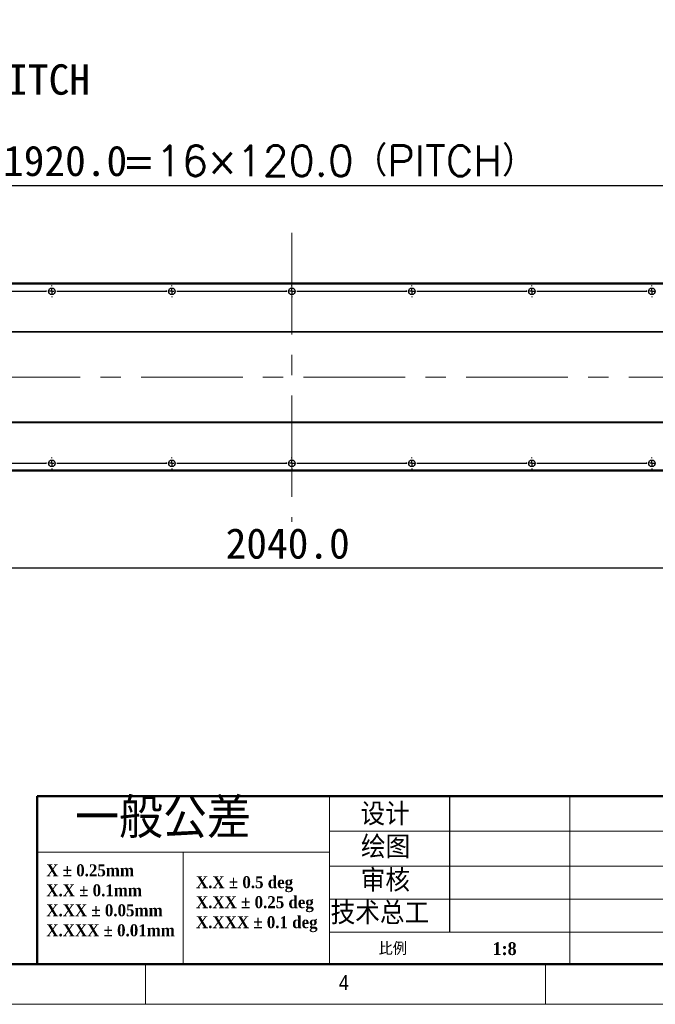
# Model space of a CAD drawing. Header units: millimetres. Extents: x 40 to 3331, y 40 to 2336.
# Tile 5 of 12: x 1154 to 1790, y 40 to 1025. Entities that reach past the tile are written whole.
import ezdxf

# ---------------------------------------------------------------- set-up
doc = ezdxf.new("R2010")
doc.units = ezdxf.units.MM
doc.header["$LTSCALE"] = 8
doc.linetypes.add('CENTERX2', pattern=[20.32, 12.7, -2.54, 2.54, -2.54])
doc.layers.add('DIMNS', color=7, linetype='Continuous')
doc.styles.add('SLDTEXTSTYLE0', font='Gothic.ttf', dxfattribs={"width": 0.913})
doc.styles.add('SLDTEXTSTYLE1', font='timesbd.ttf', dxfattribs={"width": 0.933})
doc.styles.add('SLDTEXTSTYLE3', font='txt', dxfattribs={"bigfont": 'bigfont'})
doc.styles.add('SLDTEXTSTYLE7', font='txt')
doc.styles.add('SLDTEXTSTYLE8', font='txt', dxfattribs={"bigfont": 'bigfont'})
doc.dimstyles.new('SLDDIMSTYLE1', dxfattribs={"dimtxt": 30.4, "dimasz": 16, "dimexe": 0, "dimexo": 0.0625, "dimgap": 7.6, "dimtad": 2, "dimdec": 1, "dimrnd": 1e-09, "dimzin": 4, "dimdsep": 46, "dimtxsty": 'SLDTEXTSTYLE7', "dimsah": 1, "dimcen": 0.09, "dimadec": 0, "dimazin": 1, "dimtfac": 1, "dimtdec": 1, "dimtofl": 0, "dimtmove": 0, "dimatfit": 3, "dimfxl": 0, "dimfrac": 2, "dimtolj": 1, "dimtzin": 12, "dimarcsym": 0})

# ---------------------------------------------------------------- blocks, each defined once
blk = doc.blocks.new('SW_NOTE_0')
at = {"color": 0, "linetype": 'Continuous', "lineweight": 0, "char_height": 12, "attachment_point": 1, "style": 'SLDTEXTSTYLE1'}
for s, insert in [('X.X ± 0.5 deg', (0, 15.82)), ('X.XX ± 0.25 deg', (0, -4.18)), ('X.XXX ± 0.1 deg', (0, -24.18))]:
    blk.add_mtext(s, dxfattribs=dict(at, insert=insert))
blk = doc.blocks.new('SW_NOTE_1')
at = {"color": 0, "linetype": 'Continuous', "lineweight": 0, "char_height": 12, "attachment_point": 1, "style": 'SLDTEXTSTYLE1'}
for s, insert in [('X ± 0.25mm ', (0, 15.82)), ('X.X ± 0.1mm', (0, -4.18))]:
    blk.add_mtext(s, dxfattribs=dict(at, insert=insert))
blk = doc.blocks.new('SW_NOTE_2')
at = {"color": 0, "linetype": 'Continuous', "lineweight": 0, "char_height": 12, "attachment_point": 1, "style": 'SLDTEXTSTYLE1'}
for s, insert in [('X.XX ± 0.05mm', (0, 15.82)), ('X.XXX ± 0.01mm', (0, -4.18))]:
    blk.add_mtext(s, dxfattribs=dict(at, insert=insert))
blk = doc.blocks.new('SW_NOTE_5')
at = {"layer": 'DIMNS', "color": 0, "char_height": 30.4, "attachment_point": 1}
for s, insert, style in [('     光电正限位', (4.38, 15.16), 'SLDTEXTSTYLE8'), ('POSITIVE LIMIT SWITCH', (4.38, -25.03), 'SLDTEXTSTYLE7')]:
    blk.add_mtext(s, dxfattribs=dict(at, insert=insert, style=style))
blk = doc.blocks.new('_D_23')
at = {"layer": 'DIMNS'}
for p, q in [((466.35, 768.97), (466.35, 866.77)), ((2386.35, 768.97), (2386.35, 866.77)), ((466.35, 858.77), (2386.35, 858.77))]:
    blk.add_line(p, q, dxfattribs=at)
for points in [[(466.35, 858.77), (482.35, 856.37), (482.35, 861.17)], [(2386.35, 858.77), (2370.35, 861.17), (2370.35, 856.37)]]:
    blk.add_solid(points, dxfattribs=at)
at = {"layer": 'DIMNS', "char_height": 30.4, "attachment_point": 1}
for s, insert, style in [('1920.0', (1137.69, 898.66), 'SLDTEXTSTYLE7'), ('=16×120.0（PITCH）', (1256.5, 898.66), 'SLDTEXTSTYLE8')]:
    blk.add_mtext(s, dxfattribs=dict(at, insert=insert, style=style))
blk = doc.blocks.new('_D_26')
at = {"layer": 'DIMNS'}
for p, q in [((406.35, 650.27), (406.35, 468.17)), ((2446.35, 656.81), (2446.35, 468.17)), ((2446.35, 476.17), (406.35, 476.17))]:
    blk.add_line(p, q, dxfattribs=at)
for points in [[(406.35, 476.17), (422.35, 473.77), (422.35, 478.57)], [(2446.35, 476.17), (2430.35, 478.57), (2430.35, 473.77)]]:
    blk.add_solid(points, dxfattribs=at)
at = {"layer": 'DIMNS', "insert": (1360.23, 516.06), "char_height": 30.4, "attachment_point": 1, "style": 'SLDTEXTSTYLE7'}
blk.add_mtext('2040.0', dxfattribs=at)
blk = doc.blocks.new('SW_CENTERMARKSYMBOL_8')
at = {"layer": 'DIMNS', "color": 0}
for p, q in [((720, 5.08), (720, 5.84)), ((720, 0), (720, 2.54)), ((720, 0), (720, 2.54)), ((720, 0), (720, 2.54)), ((720, 0), (720, 2.54)), ((720, 0), (720, 2.54)), ((720, 0), (720, 2.54)), ((720, 0), (720, 2.54)), ((840, 5.08), (840, 5.84)), ((840, 0), (840, 2.54)), ((840, 0), (840, 2.54)), ((840, 0), (840, 2.54)), ((840, 0), (840, 2.54)), ((840, 0), (840, 2.54)), ((840, 0), (840, 2.54)), ((840, 0), (840, 2.54)), ((840, 0), (840, 2.54)), ((960, 5.08), (960, 5.84)), ((960, 0), (960, 2.54)), ((960, 0), (960, 2.54)), ((960, 0), (960, 2.54)), ((960, 0), (960, 2.54)), ((960, 0), (960, 2.54)), ((960, 0), (960, 2.54)), ((960, 0), (960, 2.54)), ((960, 0), (960, 2.54)), ((960, 0), (960, 2.54)), ((1080, 5.08), (1080, 5.84)), ((1080, 0), (1080, 2.54)), ((1080, 0), (1080, 2.54)), ((1080, 0), (1080, 2.54)), ((1080, 0), (1080, 2.54)), ((1080, 0), (1080, 2.54)), ((1080, 0), (1080, 2.54)), ((1080, 0), (1080, 2.54)), ((1080, 0), (1080, 2.54)), ((1200, 5.08), (1200, 5.84)), ((1200, 0), (1200, 2.54)), ((1200, 0), (1200, 2.54)), ((1200, 0), (1200, 2.54)), ((1200, 0), (1200, 2.54)), ((1200, 0), (1200, 2.54)), ((1200, 0), (1200, 2.54)), ((1200, 0), (1200, 2.54)), ((1320, 5.08), (1320, 5.84)), ((1320, 0), (1320, 2.54)), ((1320, 0), (1320, 2.54)), ((1320, 0), (1320, 2.54)), ((1320, 0), (1320, 2.54)), ((1320, 0), (1320, 2.54)), ((1320, 0), (1320, 2.54)), ((605.08, 0), (714.92, 0)), ((714.92, 0), (714.16, 0)), ((720, 0), (717.46, 0)), ((720, 0), (717.46, 0)), ((720, 0), (717.46, 0)), ((720, 0), (717.46, 0)), ((720, 0), (717.46, 0)), ((720, 0), (717.46, 0)), ((720, 0), (717.46, 0)), ((720, 0), (720, -2.54)), ((720, 0), (722.54, 0)), ((720, 0), (720, -2.54)), ((720, 0), (722.54, 0)), ((720, 0), (720, -2.54)), ((720, 0), (722.54, 0)), ((720, 0), (720, -2.54)), ((720, 0), (722.54, 0)), ((720, 0), (720, -2.54)), ((720, 0), (722.54, 0)), ((720, 0), (720, -2.54)), ((720, 0), (722.54, 0)), ((720, 0), (720, -2.54)), ((720, 0), (722.54, 0)), ((720, -5.08), (720, -5.84)), ((725.08, 0), (725.84, 0)), ((725.08, 0), (834.92, 0)), ((834.92, 0), (834.16, 0)), ((840, 0), (837.46, 0)), ((840, 0), (837.46, 0)), ((840, 0), (837.46, 0)), ((840, 0), (837.46, 0)), ((840, 0), (837.46, 0)), ((840, 0), (837.46, 0)), ((840, 0), (837.46, 0)), ((840, 0), (837.46, 0)), ((840, 0), (840, -2.54)), ((840, 0), (842.54, 0)), ((840, 0), (840, -2.54)), ((840, 0), (842.54, 0)), ((840, 0), (840, -2.54)), ((840, 0), (842.54, 0)), ((840, 0), (840, -2.54)), ((840, 0), (842.54, 0)), ((840, 0), (840, -2.54)), ((840, 0), (842.54, 0)), ((840, 0), (840, -2.54)), ((840, 0), (842.54, 0)), ((840, 0), (840, -2.54)), ((840, 0), (842.54, 0)), ((840, 0), (840, -2.54)), ((840, 0), (842.54, 0)), ((840, -5.08), (840, -5.84)), ((845.08, 0), (845.84, 0)), ((845.08, 0), (954.92, 0)), ((954.92, 0), (954.16, 0)), ((960, 0), (957.46, 0)), ((960, 0), (957.46, 0)), ((960, 0), (957.46, 0)), ((960, 0), (957.46, 0)), ((960, 0), (957.46, 0)), ((960, 0), (957.46, 0)), ((960, 0), (957.46, 0)), ((960, 0), (957.46, 0)), ((960, 0), (957.46, 0)), ((960, 0), (960, -2.54)), ((960, 0), (962.54, 0)), ((960, 0), (960, -2.54)), ((960, 0), (962.54, 0)), ((960, 0), (960, -2.54)), ((960, 0), (962.54, 0)), ((960, 0), (960, -2.54)), ((960, 0), (962.54, 0)), ((960, 0), (960, -2.54)), ((960, 0), (962.54, 0)), ((960, 0), (960, -2.54)), ((960, 0), (962.54, 0)), ((960, 0), (960, -2.54)), ((960, 0), (962.54, 0)), ((960, 0), (960, -2.54)), ((960, 0), (962.54, 0)), ((960, 0), (960, -2.54)), ((960, 0), (962.54, 0)), ((960, -5.08), (960, -5.84)), ((965.08, 0), (965.84, 0)), ((965.08, 0), (1074.92, 0)), ((1074.92, 0), (1074.16, 0)), ((1080, 0), (1077.46, 0)), ((1080, 0), (1077.46, 0)), ((1080, 0), (1077.46, 0)), ((1080, 0), (1077.46, 0)), ((1080, 0), (1077.46, 0)), ((1080, 0), (1077.46, 0)), ((1080, 0), (1077.46, 0)), ((1080, 0), (1077.46, 0)), ((1080, 0), (1080, -2.54)), ((1080, 0), (1082.54, 0)), ((1080, 0), (1080, -2.54)), ((1080, 0), (1082.54, 0)), ((1080, 0), (1080, -2.54)), ((1080, 0), (1082.54, 0)), ((1080, 0), (1080, -2.54)), ((1080, 0), (1082.54, 0)), ((1080, 0), (1080, -2.54)), ((1080, 0), (1082.54, 0)), ((1080, 0), (1080, -2.54)), ((1080, 0), (1082.54, 0)), ((1080, 0), (1080, -2.54)), ((1080, 0), (1082.54, 0)), ((1080, 0), (1080, -2.54)), ((1080, 0), (1082.54, 0)), ((1080, -5.08), (1080, -5.84)), ((1085.08, 0), (1085.84, 0)), ((1085.08, 0), (1194.92, 0)), ((1194.92, 0), (1194.16, 0)), ((1200, 0), (1197.46, 0)), ((1200, 0), (1197.46, 0)), ((1200, 0), (1197.46, 0)), ((1200, 0), (1197.46, 0)), ((1200, 0), (1197.46, 0)), ((1200, 0), (1197.46, 0)), ((1200, 0), (1197.46, 0)), ((1200, 0), (1200, -2.54)), ((1200, 0), (1202.54, 0)), ((1200, 0), (1200, -2.54)), ((1200, 0), (1202.54, 0)), ((1200, 0), (1200, -2.54)), ((1200, 0), (1202.54, 0)), ((1200, 0), (1200, -2.54)), ((1200, 0), (1202.54, 0)), ((1200, 0), (1200, -2.54)), ((1200, 0), (1202.54, 0)), ((1200, 0), (1200, -2.54)), ((1200, 0), (1202.54, 0)), ((1200, 0), (1200, -2.54)), ((1200, 0), (1202.54, 0)), ((1200, -5.08), (1200, -5.84)), ((1205.08, 0), (1205.84, 0)), ((1205.08, 0), (1314.92, 0)), ((1314.92, 0), (1314.16, 0)), ((1320, 0), (1317.46, 0)), ((1320, 0), (1317.46, 0)), ((1320, 0), (1317.46, 0)), ((1320, 0), (1317.46, 0)), ((1320, 0), (1317.46, 0)), ((1320, 0), (1317.46, 0)), ((1320, 0), (1320, -2.54)), ((1320, 0), (1322.54, 0)), ((1320, 0), (1320, -2.54)), ((1320, 0), (1322.54, 0)), ((1320, 0), (1320, -2.54)), ((1320, 0), (1322.54, 0)), ((1320, 0), (1320, -2.54)), ((1320, 0), (1322.54, 0)), ((1320, 0), (1320, -2.54)), ((1320, 0), (1322.54, 0)), ((1320, 0), (1320, -2.54)), ((1320, 0), (1322.54, 0)), ((1320, -5.08), (1320, -5.84))]:
    blk.add_line(p, q, dxfattribs=at)
blk = doc.blocks.new('SW_CENTERMARKSYMBOL_9')
at = {"layer": 'DIMNS', "color": 0}
for p, q in [((600, 5.08), (600, 5.84)), ((600, 0), (600, 2.54)), ((600, 0), (600, 2.54)), ((600, 0), (600, 2.54)), ((600, 0), (600, 2.54)), ((600, 0), (600, 2.54)), ((600, 0), (600, 2.54)), ((600, 0), (600, 2.54)), ((720, 5.08), (720, 5.84)), ((720, 0), (720, 2.54)), ((720, 0), (720, 2.54)), ((720, 0), (720, 2.54)), ((720, 0), (720, 2.54)), ((720, 0), (720, 2.54)), ((720, 0), (720, 2.54)), ((720, 0), (720, 2.54)), ((720, 0), (720, 2.54)), ((840, 5.08), (840, 5.84)), ((840, 0), (840, 2.54)), ((840, 0), (840, 2.54)), ((840, 0), (840, 2.54)), ((840, 0), (840, 2.54)), ((840, 0), (840, 2.54)), ((840, 0), (840, 2.54)), ((840, 0), (840, 2.54)), ((840, 0), (840, 2.54)), ((840, 0), (840, 2.54)), ((960, 5.08), (960, 5.84)), ((960, 0), (960, 2.54)), ((960, 0), (960, 2.54)), ((960, 0), (960, 2.54)), ((960, 0), (960, 2.54)), ((960, 0), (960, 2.54)), ((960, 0), (960, 2.54)), ((960, 0), (960, 2.54)), ((960, 0), (960, 2.54)), ((1080, 5.08), (1080, 5.84)), ((1080, 0), (1080, 2.54)), ((1080, 0), (1080, 2.54)), ((1080, 0), (1080, 2.54)), ((1080, 0), (1080, 2.54)), ((1080, 0), (1080, 2.54)), ((1080, 0), (1080, 2.54)), ((1080, 0), (1080, 2.54)), ((1200, 5.08), (1200, 5.84)), ((1200, 0), (1200, 2.54)), ((1200, 0), (1200, 2.54)), ((1200, 0), (1200, 2.54)), ((1200, 0), (1200, 2.54)), ((1200, 0), (1200, 2.54)), ((1200, 0), (1200, 2.54)), ((485.08, 0), (594.92, 0)), ((594.92, 0), (594.16, 0)), ((600, 0), (597.46, 0)), ((600, 0), (597.46, 0)), ((600, 0), (597.46, 0)), ((600, 0), (597.46, 0)), ((600, 0), (597.46, 0)), ((600, 0), (597.46, 0)), ((600, 0), (597.46, 0)), ((600, 0), (600, -2.54)), ((600, 0), (602.54, 0)), ((600, 0), (600, -2.54)), ((600, 0), (602.54, 0)), ((600, 0), (600, -2.54)), ((600, 0), (602.54, 0)), ((600, 0), (600, -2.54)), ((600, 0), (602.54, 0)), ((600, 0), (600, -2.54)), ((600, 0), (602.54, 0)), ((600, 0), (600, -2.54)), ((600, 0), (602.54, 0)), ((600, 0), (600, -2.54)), ((600, 0), (602.54, 0)), ((600, -5.08), (600, -5.84)), ((605.08, 0), (605.84, 0)), ((605.08, 0), (714.92, 0)), ((714.92, 0), (714.16, 0)), ((720, 0), (717.46, 0)), ((720, 0), (717.46, 0)), ((720, 0), (717.46, 0)), ((720, 0), (717.46, 0)), ((720, 0), (717.46, 0)), ((720, 0), (717.46, 0)), ((720, 0), (717.46, 0)), ((720, 0), (717.46, 0)), ((720, 0), (720, -2.54)), ((720, 0), (722.54, 0)), ((720, 0), (720, -2.54)), ((720, 0), (722.54, 0)), ((720, 0), (720, -2.54)), ((720, 0), (722.54, 0)), ((720, 0), (720, -2.54)), ((720, 0), (722.54, 0)), ((720, 0), (720, -2.54)), ((720, 0), (722.54, 0)), ((720, 0), (720, -2.54)), ((720, 0), (722.54, 0)), ((720, 0), (720, -2.54)), ((720, 0), (722.54, 0)), ((720, 0), (720, -2.54)), ((720, 0), (722.54, 0)), ((720, -5.08), (720, -5.84)), ((725.08, 0), (725.84, 0)), ((725.08, 0), (834.92, 0)), ((834.92, 0), (834.16, 0)), ((840, 0), (837.46, 0)), ((840, 0), (837.46, 0)), ((840, 0), (837.46, 0)), ((840, 0), (837.46, 0)), ((840, 0), (837.46, 0)), ((840, 0), (837.46, 0)), ((840, 0), (837.46, 0)), ((840, 0), (837.46, 0)), ((840, 0), (837.46, 0)), ((840, 0), (840, -2.54)), ((840, 0), (842.54, 0)), ((840, 0), (840, -2.54)), ((840, 0), (842.54, 0)), ((840, 0), (840, -2.54)), ((840, 0), (842.54, 0)), ((840, 0), (840, -2.54)), ((840, 0), (842.54, 0)), ((840, 0), (840, -2.54)), ((840, 0), (842.54, 0)), ((840, 0), (840, -2.54)), ((840, 0), (842.54, 0)), ((840, 0), (840, -2.54)), ((840, 0), (842.54, 0)), ((840, 0), (840, -2.54)), ((840, 0), (842.54, 0)), ((840, 0), (840, -2.54)), ((840, 0), (842.54, 0)), ((840, -5.08), (840, -5.84)), ((845.08, 0), (845.84, 0)), ((845.08, 0), (954.92, 0)), ((954.92, 0), (954.16, 0)), ((960, 0), (957.46, 0)), ((960, 0), (957.46, 0)), ((960, 0), (957.46, 0)), ((960, 0), (957.46, 0)), ((960, 0), (957.46, 0)), ((960, 0), (957.46, 0)), ((960, 0), (957.46, 0)), ((960, 0), (957.46, 0)), ((960, 0), (960, -2.54)), ((960, 0), (962.54, 0)), ((960, 0), (960, -2.54)), ((960, 0), (962.54, 0)), ((960, 0), (960, -2.54)), ((960, 0), (962.54, 0)), ((960, 0), (960, -2.54)), ((960, 0), (962.54, 0)), ((960, 0), (960, -2.54)), ((960, 0), (962.54, 0)), ((960, 0), (960, -2.54)), ((960, 0), (962.54, 0)), ((960, 0), (960, -2.54)), ((960, 0), (962.54, 0)), ((960, 0), (960, -2.54)), ((960, 0), (962.54, 0)), ((960, -5.08), (960, -5.84)), ((965.08, 0), (965.84, 0)), ((965.08, 0), (1074.92, 0)), ((1074.92, 0), (1074.16, 0)), ((1080, 0), (1077.46, 0)), ((1080, 0), (1077.46, 0)), ((1080, 0), (1077.46, 0)), ((1080, 0), (1077.46, 0)), ((1080, 0), (1077.46, 0)), ((1080, 0), (1077.46, 0)), ((1080, 0), (1077.46, 0)), ((1080, 0), (1080, -2.54)), ((1080, 0), (1082.54, 0)), ((1080, 0), (1080, -2.54)), ((1080, 0), (1082.54, 0)), ((1080, 0), (1080, -2.54)), ((1080, 0), (1082.54, 0)), ((1080, 0), (1080, -2.54)), ((1080, 0), (1082.54, 0)), ((1080, 0), (1080, -2.54)), ((1080, 0), (1082.54, 0)), ((1080, 0), (1080, -2.54)), ((1080, 0), (1082.54, 0)), ((1080, 0), (1080, -2.54)), ((1080, 0), (1082.54, 0)), ((1080, -5.08), (1080, -5.84)), ((1085.08, 0), (1085.84, 0)), ((1085.08, 0), (1194.92, 0)), ((1194.92, 0), (1194.16, 0)), ((1200, 0), (1197.46, 0)), ((1200, 0), (1197.46, 0)), ((1200, 0), (1197.46, 0)), ((1200, 0), (1197.46, 0)), ((1200, 0), (1197.46, 0)), ((1200, 0), (1197.46, 0)), ((1200, 0), (1200, -2.54)), ((1200, 0), (1202.54, 0)), ((1200, 0), (1200, -2.54)), ((1200, 0), (1202.54, 0)), ((1200, 0), (1200, -2.54)), ((1200, 0), (1202.54, 0)), ((1200, 0), (1200, -2.54)), ((1200, 0), (1202.54, 0)), ((1200, 0), (1200, -2.54)), ((1200, 0), (1202.54, 0)), ((1200, 0), (1200, -2.54)), ((1200, 0), (1202.54, 0)), ((1200, -5.08), (1200, -5.84))]:
    blk.add_line(p, q, dxfattribs=at)

msp = doc.modelspace()

# ---------------------------------------------------------------- linework, layer by layer
at = {"color": 7, "linetype": 'Continuous', "lineweight": 25}
for p, q in [((2494.3486423, 760.9713275), (358.3486647, 760.9713275)), ((2494.3486423, 759.9713329), (358.3486647, 759.9713329)), ((2494.3486423, 712.4713298), (358.3486647, 712.4713298)), ((2494.3486423, 711.9713288), (358.3486647, 711.9713288)), ((2494.3486423, 621.9713289), (358.3486647, 621.9713289)), ((2494.3486423, 621.4713316), (358.3486647, 621.4713316)), ((2494.3486423, 573.9713285), (358.3486647, 573.9713285)), ((2494.3486423, 572.9713339), (358.3486647, 572.9713339))]:
    msp.add_line(p, q, dxfattribs=at)
at = {"color": 7, "linetype": 'Continuous', "lineweight": 50}
for p, q in [((1171.7559834, 248), (1171.7559834, 80)), ((1171.7559834, 248), (1464, 248)), ((3280, 248), (1464, 248)), ((80, 80), (3280, 80))]:
    msp.add_line(p, q, dxfattribs=at)
at = {"color": 7, "linetype": 'Continuous', "lineweight": 18}
for p, q in [((1464, 248), (1464, 220)), ((1464, 192), (1464, 248)), ((1464, 220), (1464, 248)), ((1704.336839, 248), (1704.336839, 80)), ((1464, 192), (1464, 220)), ((1464, 213.2644636), (2201.4758613, 213.2644636)), ((1464, 192), (1171.7559834, 192)), ((1317.8779917, 192), (1317.8779917, 80)), ((1464, 192), (1464, 80)), ((1464, 178.0393756), (2201.4758613, 178.0393756)), ((1464, 145.0437235), (2201.4758613, 145.0437235)), ((2201.4758613, 112.0474543), (1464, 112.0474543)), ((80, 80), (3280, 80)), ((984, 80), (3280, 80)), ((1280, 40), (1280, 80)), ((1680, 40), (1680, 80)), ((40, 40), (3320, 40))]:
    msp.add_line(p, q, dxfattribs=at)
at = {"color": 7, "linetype": 'Continuous', "lineweight": 25}
for centre in [(1186.3486833, 752.9713306), (1306.3486833, 752.9713306), (1426.3486833, 752.9713306), (1546.3486833, 752.9713306), (1666.3486833, 752.9713306), (1786.3486833, 752.9713306), (1186.3486833, 580.9713306), (1306.3486833, 580.9713306), (1426.3486833, 580.9713306), (1546.3486833, 580.9713306), (1666.3486833, 580.9713306), (1786.3486833, 580.9713306)]:
    msp.add_circle(centre, 3.3, dxfattribs=at)
at = {"layer": 'DIMNS', "linetype": 'CENTERX2', "lineweight": 18}
for p, q in [((1426.3486833, 811.4713306), (1426.3486833, 522.4713306)), ((2515.1486833, 666.9713306), (270.8585861, 666.9713306))]:
    msp.add_line(p, q, dxfattribs=at)
at = {"layer": 'DIMNS', "color": 7}
msp.add_line((1584.2007008, 112.0474543), (1584.2007008, 248), dxfattribs=at)

# ---------------------------------------------------------------- block references
at = {"color": 7, "linetype": 'Continuous', "lineweight": 0}
for name, p in [('SW_NOTE_1', (1180.8686615, 164.1737335)), ('SW_NOTE_0', (1330.5570432, 152.3120833)), ('SW_NOTE_2', (1180.8686615, 124.1737344))]:
    msp.add_blockref(name, p, dxfattribs=at)
at = {"layer": 'DIMNS'}
for name, p in [('SW_NOTE_5', (785.9038462, 1004.9923074)), ('SW_CENTERMARKSYMBOL_8', (466.3486833, 752.9713306)), ('SW_CENTERMARKSYMBOL_9', (586.3486833, 580.9713306))]:
    msp.add_blockref(name, p, dxfattribs=at)

# ---------------------------------------------------------------- texts
at = {"color": 7, "linetype": 'Continuous', "lineweight": 0, "attachment_point": 1}
for s, insert, char_height, style in [('一般公差', (1209.5381584, 246.3497749), 40, 'SLDTEXTSTYLE3'), ('设计', (1495.0304099, 241.3756797), 22.4, 'SLDTEXTSTYLE3'), ('绘图', (1495.5048517, 208.5268063), 22.4, 'SLDTEXTSTYLE3'), ('审核', (1495.2404082, 175.1148112), 22.4, 'SLDTEXTSTYLE3'), ('技术总工', (1465.166365, 142.3958087), 22.4, 'SLDTEXTSTYLE3'), ('比例', (1513.2601137, 102.0862582), 12.8, 'SLDTEXTSTYLE3'), ('1:8', (1627.0750032, 102.0796202), 12.8, 'SLDTEXTSTYLE1'), ('4', (1473.3333333, 69.1704848), 14.8166667, 'SLDTEXTSTYLE0')]:
    msp.add_mtext(s, dxfattribs=dict(at, insert=insert, char_height=char_height, style=style))

# ---------------------------------------------------------------- dimensions: what is measured, and where the dimension line sits
at = {"layer": 'DIMNS'}
dim = msp.add_linear_dim(base=(2386.3486833, 858.7713306), p1=(466.3486833, 758.8113306), p2=(2386.3486833, 758.8113306), text='<>=16×120.0（PITCH）', dimstyle='SLDDIMSTYLE1', dxfattribs=at)
dim.commit()
dim.dimension.update_dxf_attribs({"geometry": '_D_23', "text_midpoint": (1387.4104964, 858.7713306), "dimtype": 160})
dim = msp.add_linear_dim(base=(406.3486833, 476.1712275), p1=(2446.3486833, 666.9713306), p2=(406.3486833, 660.4313306), dimstyle='SLDDIMSTYLE1', dxfattribs=at)
dim.commit()
dim.dimension.update_dxf_attribs({"geometry": '_D_26', "text_midpoint": (1419.6414485, 476.1712275), "dimtype": 160})

doc.saveas('drawing.dxf')
